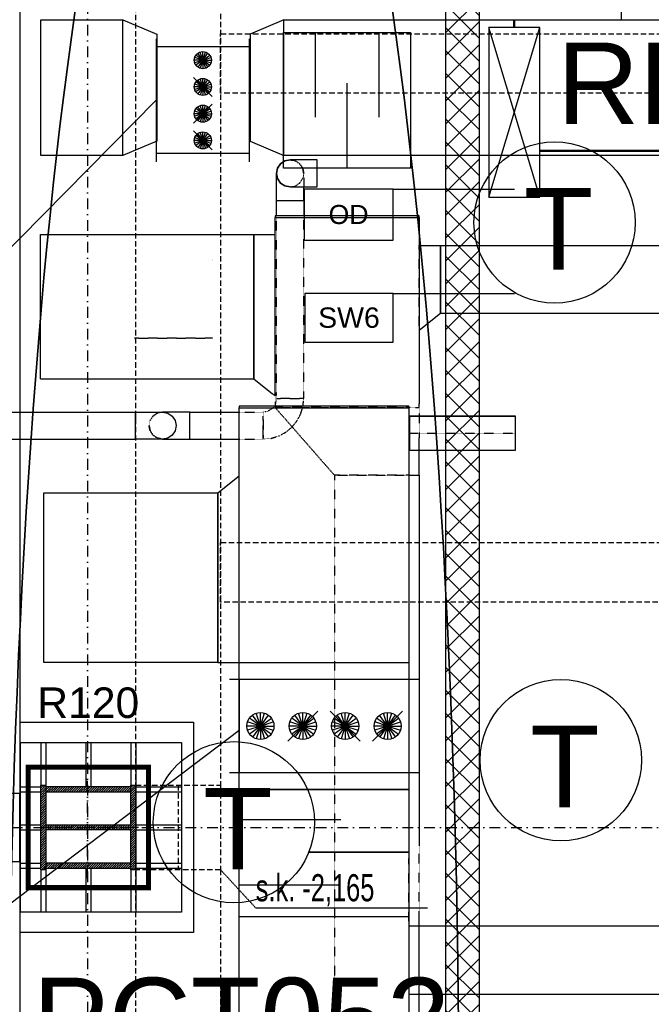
# Model space of a CAD drawing. Header units: centimetres. Extents: x -10729 to 144862, y -4437 to 43656.
# Tile 87 of 148: x 6220 to 6592, y 10896 to 11476. Entities that reach past the tile are written whole.
import ezdxf

# ---------------------------------------------------------------- set-up
doc = ezdxf.new("R2010")
doc.units = ezdxf.units.CM
doc.header["$LTSCALE"] = 0.1
for name, pattern in [('CADVENT_CENTERLINE', [9.9, 7.4, -1, 0.5, -1]), ('CADVENT_HIDDEN', [0.8, 0.25, -0.55]), ('Kondygnacja  -0_5$0$HIDDEN', [9.525, 6.35, -3.175]), ('Kondygnacja  -0_5$0$HIDDEN2', [4.7625, 3.175, -1.5875]), ('Osie rzutów$0$DASHDOT2', [12.7, 6.35, -3.175, 0, -3.175])]:
    doc.linetypes.add(name, pattern=pattern)
for name, color, linetype, lineweight in [('AU Osprzęt Siemens', 5, 'Continuous', 30), ('AU Sieć LON', 1, 'Continuous', 50), ('AU Strefa obsługiwana', 90, 'Continuous', 35)]:
    doc.layers.add(name, color=color, linetype=linetype, lineweight=lineweight)
for name, color, linetype in [('AU Szafki Klimakonwektorów', 183, 'Continuous'), ('bgde-nawiewCEN', 7, 'Continuous'), ('bgde-nawiewEXP', 1, 'Continuous'), ('bgde-nawiewHIDDEN', 1, 'Continuous'), ('bgde-wywiewEXP', 5, 'Continuous'), ('bgde-wywiewHIDDEN', 5, 'Continuous'), ('bgde_redukcja', 3, 'Continuous'), ('bgde_tlumik', 6, 'Continuous'), ('bgde_VAV', 4, 'Continuous'), ('Kondygnacja  -0_5$0$ARCH_GK', 8, 'Continuous'), ('Kondygnacja  -0_5$0$ARCH_INFO_ODPORNOŚĆ OGNIOWA', 8, 'Continuous'), ('Kondygnacja  -0_5$0$ARCH_INFO_OPISY_PRZEGRODY', 8, 'Continuous'), ('Kondygnacja  -0_5$0$ARCH_INFO_OPISY_PRZEGRODY_OKŁADZINY', 8, 'Continuous'), ('Kondygnacja  -0_5$0$ARCH_KONSTR_POWYŻEJ RZUTU', 8, 'Kondygnacja  -0_5$0$HIDDEN'), ('Kondygnacja  -0_5$0$ARCH_KONSTR_POWYŻEJ RZUTU_IST', 8, 'Kondygnacja  -0_5$0$HIDDEN2'), ('Kondygnacja  -0_5$0$ARCH_MUROWANE_IST', 8, 'Continuous'), ('Kondygnacja  -0_5$0$ARCH_OKŁADZINA', 8, 'Continuous'), ('Kondygnacja  -0_5$0$ARCH_SŁUPY', 8, 'Continuous'), ('Kondygnacja  -0_5$0$ARCH_ŻELBET_IST', 8, 'Continuous'), ('Osie rzutów$0$ARCH_INFO_OSIE_IST', 8, 'Osie rzutów$0$DASHDOT2'), ('Osie rzutów$0$ARCH_INFO_OSIE_OPISY_IST', 8, 'Continuous')]:
    doc.layers.add(name, color=color, linetype=linetype)
doc.layers.add('Kondygnacja  -0_5$0$ARCH_POMOCNICZE', color=8, linetype='Continuous', plot=False)
doc.styles.add('Arial', font='ARIAL.TTF')
doc.styles.add('Kondygnacja  -0_5$0$Arial', font='ARIAL.TTF')
doc.styles.add('Kondygnacja  -0_5$0$BIKTS', font='bikromsw.shx', dxfattribs={"width": 0.8})
pattern_1 = [(45, (-6220.6425, -6150), (-0.67351921, 0.67351921), [])]

# ---------------------------------------------------------------- blocks, each defined once
blk = doc.blocks.new('Osie rzutów')
at = {"layer": 'Osie rzutów$0$ARCH_INFO_OSIE_IST', "ltscale": 10}
for p, q in [((6260, 12510), (6260, 4623.26)), ((6260, 10970), (6260, 11030)), ((4436.04, 11000), (13655, 11000)), ((6290, 11000), (6230, 11000))]:
    blk.add_line(p, q, dxfattribs=at)
blk = doc.blocks.new('Kondygnacja  -0_5$0$słup 6.8.41')
at = {"layer": 'Kondygnacja  -0_5$0$ARCH_SŁUPY'}
h = blk.add_hatch(dxfattribs=at)
h.set_pattern_fill('ANSI31', color=256, scale=0.3, style=0)
h.set_pattern_definition(pattern_1)
h.paths.add_polyline_path([(14.82, 75), (11.82, 75), (11.82, 25), (14.82, 25)])
h = blk.add_hatch(dxfattribs=at)
h.set_pattern_fill('ANSI31', color=256, scale=0.3, style=0)
h.set_pattern_definition(pattern_1)
h.paths.add_polyline_path([(64.82, 71), (64.82, 74), (14.82, 74), (14.82, 71)])
h = blk.add_hatch(dxfattribs=at)
h.set_pattern_fill('ANSI31', color=256, scale=0.3, style=0)
h.set_pattern_definition(pattern_1)
h.paths.add_polyline_path([(67.82, 75), (64.82, 75), (64.82, 25), (67.82, 25)])
h = blk.add_hatch(dxfattribs=at)
h.set_pattern_fill('ANSI31', color=256, scale=0.3, style=0)
h.set_pattern_definition(pattern_1)
h.paths.add_polyline_path([(64.82, 48.5), (64.82, 51.5), (14.82, 51.5), (14.82, 48.5)])
h = blk.add_hatch(dxfattribs=at)
h.set_pattern_fill('ANSI31', color=256, scale=0.3, style=0)
h.set_pattern_definition(pattern_1)
h.paths.add_polyline_path([(64.82, 26), (64.82, 29), (14.82, 29), (14.82, 26)])
at = {"layer": 'Kondygnacja  -0_5$0$ARCH_POMOCNICZE'}
blk.add_lwpolyline([(94.82, 100), (94.82, 0), (-0.18, 0), (-0.18, 100)], close=True, dxfattribs=at)
for points in [[(11.82, 100), (11.82, 75)], [(14.82, 100), (14.82, 75)], [(38.32, 100), (38.32, 74)], [(41.32, 100), (41.32, 74)], [(64.82, 100), (64.82, 75)], [(67.82, 100), (67.82, 75)], [(-0.18, 74), (11.82, 74)], [(-0.18, 71), (11.82, 71)], [(67.82, 74), (94.82, 74)], [(67.82, 71), (94.82, 71)], [(-0.18, 51.5), (11.82, 51.5)], [(-0.18, 48.5), (11.82, 48.5)], [(67.82, 51.5), (94.82, 51.5)], [(67.82, 48.5), (94.82, 48.5)], [(-0.18, 29), (11.82, 29)], [(-0.18, 26), (11.82, 26)], [(11.82, 25), (11.82, 0)], [(14.82, 25), (14.82, 0)], [(38.32, 26), (38.32, 0)], [(41.32, 26), (41.32, 0)], [(64.82, 25), (64.82, 0)], [(67.82, 29), (94.82, 29)], [(67.82, 26), (94.82, 26)], [(67.82, 25), (67.82, 0)]]:
    blk.add_lwpolyline(points, dxfattribs=at)
at = {"layer": 'Kondygnacja  -0_5$0$ARCH_SŁUPY'}
for p, q in [((14.82, 51.5), (64.82, 51.5)), ((64.82, 48.5), (14.82, 48.5))]:
    blk.add_line(p, q, dxfattribs=at)
at = {"layer": 'Kondygnacja  -0_5$0$ARCH_SŁUPY', "const_width": 3}
blk.add_lwpolyline([(4.32, 85.5), (75.32, 85.5), (75.32, 14.5), (4.32, 14.5)], close=True, dxfattribs=at)
at = {"layer": 'Kondygnacja  -0_5$0$ARCH_SŁUPY'}
for points in [[(11.82, 75), (14.82, 75), (14.82, 25), (11.82, 25)], [(64.82, 75), (67.82, 75), (67.82, 25), (64.82, 25)]]:
    blk.add_lwpolyline(points, close=True, dxfattribs=at)
for points in [[(64.82, 74), (14.82, 74)], [(14.82, 71), (64.82, 71)], [(64.82, 29), (14.82, 29)], [(14.82, 26), (64.82, 26)]]:
    blk.add_lwpolyline(points, dxfattribs=at)
blk = doc.blocks.new('Kondygnacja  -0_5$0$konstrukcja istniejąca -0.5')
at = {"layer": 'Kondygnacja  -0_5$0$ARCH_KONSTR_POWYŻEJ RZUTU_IST', "ltscale": 10}
for p, q in [((6288.46, 4975), (6288.46, 12225)), ((6288.46, 10975), (6288.46, 11025)), ((6288.46, 11025), (6338.46, 11025)), ((6338.46, 10975), (6288.46, 10975))]:
    blk.add_line(p, q, dxfattribs=at)
for points in [[(6338.46, 12175), (6338.46, 11025)], [(7382, 11432.89), (6338.46, 11432.89), (6338.46, 11467.89), (7382, 11467.89)], [(7382, 11132.89), (6338.46, 11132.89), (6338.46, 11167.89), (7382, 11167.89)], [(6313.46, 11025), (6313.46, 10975)], [(6338.46, 11025), (6338.46, 10975)], [(6338.46, 10975), (6338.46, 9825)]]:
    blk.add_lwpolyline(points, dxfattribs=at)
at = {"layer": 'Kondygnacja  -0_5$0$ARCH_KONSTR_POWYŻEJ RZUTU_IST'}
blk.add_lwpolyline([(6338.47, 10975), (6359.15, 10952.53), (6460.3, 10952.53)], dxfattribs=at)
at = {"layer": 'Kondygnacja  -0_5$0$ARCH_KONSTR_POWYŻEJ RZUTU_IST', "style": 'Kondygnacja  -0_5$0$BIKTS', "width": 0.7}
blk.add_text('s.k. -2,165', height=16, dxfattribs=at).set_placement((6359.15, 10956.46))
blk = doc.blocks.new('04')
at = {"layer": 'bgde_VAV', "color": 3, "linetype": 'Continuous', "lineweight": -2}
for p, q in [((-58188.5, 70789.5), (-58188.5, 70742.2)), ((-57638.5, 70742.2), (-57638.5, 70789.5)), ((-58188.5, 70742.2), (-58188.5, 70112.2)), ((-57638.5, 70112.2), (-57638.5, 70742.2)), ((-58188.5, 70112.2), (-58188.5, 70063.9)), ((-57638.5, 70063.9), (-57638.5, 70112.2))]:
    blk.add_line(p, q, dxfattribs=at)
at = {"layer": 'bgde_VAV', "color": 3, "linetype": 'ByBlock', "lineweight": -2}
for p, q in [((-57638.5, 70742.2), (-58188.5, 70742.2)), ((-57638.5, 70112.2), (-58188.5, 70112.2))]:
    blk.add_line(p, q, dxfattribs=at)
at = {"layer": 'bgde_VAV', "color": 3}
blk.add_line((-58188.5, 70742.2), (-58188.5, 70112.2), dxfattribs=at)
at = {"layer": 'bgde_VAV', "color": 3, "linetype": 'Continuous', "lineweight": -3}
for p, q in [((-57913.5, 70663.3), (-57943.2, 70704.2)), ((-57913.5, 70663.3), (-57929.1, 70711.3)), ((-57913.5, 70663.3), (-57913.5, 70713.8)), ((-57913.5, 70663.3), (-57897.9, 70711.3)), ((-57913.5, 70663.3), (-57883.9, 70704.2)), ((-57913.5, 70663.3), (-57964, 70663.3)), ((-57913.5, 70663.3), (-57961.5, 70678.9)), ((-57913.5, 70663.3), (-57961.5, 70647.7)), ((-57913.5, 70663.3), (-57954.4, 70693)), ((-57913.5, 70663.3), (-57954.4, 70633.7)), ((-57913.5, 70663.3), (-57943.2, 70622.5)), ((-57913.5, 70663.3), (-57929.1, 70615.3)), ((-57913.5, 70663.3), (-57872.7, 70693)), ((-57913.5, 70663.3), (-57865.5, 70678.9)), ((-57913.5, 70663.3), (-57863.1, 70663.3)), ((-57913.5, 70663.3), (-57865.5, 70647.7)), ((-57913.5, 70663.3), (-57872.7, 70633.7)), ((-57913.5, 70663.3), (-57883.9, 70622.5)), ((-57913.5, 70663.3), (-57897.9, 70615.3)), ((-57913.5, 70663.3), (-57913.5, 70612.9)), ((-57857.8, 70449.8), (-57969.3, 70561.4)), ((-57913.5, 70505.6), (-57954.4, 70535.3)), ((-57913.5, 70505.6), (-57943.2, 70546.4)), ((-57913.5, 70505.6), (-57929.1, 70553.6)), ((-57913.5, 70505.6), (-57913.5, 70556.1)), ((-57913.5, 70505.6), (-57897.9, 70553.6)), ((-57913.5, 70505.6), (-57883.9, 70546.4)), ((-57913.5, 70505.6), (-57872.7, 70535.3)), ((-57913.5, 70505.6), (-57964, 70505.6)), ((-57913.5, 70505.6), (-57961.5, 70521.2)), ((-57913.5, 70505.6), (-57961.5, 70490)), ((-57913.5, 70505.6), (-57954.4, 70475.9)), ((-57913.5, 70505.6), (-57943.2, 70464.7)), ((-57913.5, 70505.6), (-57929.1, 70457.6)), ((-57913.5, 70505.6), (-57865.5, 70521.2)), ((-57913.5, 70505.6), (-57863.1, 70505.6)), ((-57913.5, 70505.6), (-57865.5, 70490)), ((-57913.5, 70505.6), (-57872.7, 70475.9)), ((-57913.5, 70505.6), (-57883.9, 70464.7)), ((-57913.5, 70505.6), (-57897.9, 70457.6)), ((-57913.5, 70505.6), (-57913.5, 70455.1)), ((-57969.3, 70292.1), (-57857.8, 70403.6)), ((-57913.5, 70347.8), (-57961.5, 70363.4)), ((-57913.5, 70347.8), (-57954.4, 70377.5)), ((-57913.5, 70347.8), (-57943.2, 70388.7)), ((-57913.5, 70347.8), (-57929.1, 70395.8)), ((-57913.5, 70347.8), (-57913.5, 70398.3)), ((-57913.5, 70347.8), (-57897.9, 70395.8)), ((-57913.5, 70347.8), (-57883.9, 70388.7)), ((-57913.5, 70347.8), (-57872.7, 70377.5)), ((-57913.5, 70347.8), (-57865.5, 70363.4)), ((-57913.5, 70347.8), (-57964, 70347.8)), ((-57913.5, 70347.8), (-57961.5, 70332.2)), ((-57913.5, 70347.8), (-57954.4, 70318.2)), ((-57913.5, 70347.8), (-57943.2, 70307)), ((-57913.5, 70347.8), (-57929.1, 70299.8)), ((-57913.5, 70347.8), (-57863.1, 70347.8)), ((-57913.5, 70347.8), (-57865.5, 70332.2)), ((-57913.5, 70347.8), (-57872.7, 70318.2)), ((-57913.5, 70347.8), (-57883.9, 70307)), ((-57913.5, 70347.8), (-57897.9, 70299.8)), ((-57913.5, 70347.8), (-57913.5, 70297.4)), ((-57857.8, 70134.3), (-57969.3, 70245.9)), ((-57913.5, 70190.1), (-57929.1, 70238.1)), ((-57913.5, 70190.1), (-57913.5, 70240.6)), ((-57913.5, 70190.1), (-57897.9, 70238.1)), ((-57913.5, 70190.1), (-57964, 70190.1)), ((-57913.5, 70190.1), (-57961.5, 70205.7)), ((-57913.5, 70190.1), (-57961.5, 70174.5)), ((-57913.5, 70190.1), (-57954.4, 70219.8)), ((-57913.5, 70190.1), (-57954.4, 70160.4)), ((-57913.5, 70190.1), (-57943.2, 70230.9)), ((-57913.5, 70190.1), (-57943.2, 70149.2)), ((-57913.5, 70190.1), (-57929.1, 70142.1)), ((-57913.5, 70190.1), (-57883.9, 70230.9)), ((-57913.5, 70190.1), (-57872.7, 70219.8)), ((-57913.5, 70190.1), (-57865.5, 70205.7)), ((-57913.5, 70190.1), (-57863.1, 70190.1)), ((-57913.5, 70190.1), (-57865.5, 70174.5)), ((-57913.5, 70190.1), (-57872.7, 70160.4)), ((-57913.5, 70190.1), (-57883.9, 70149.2)), ((-57913.5, 70190.1), (-57897.9, 70142.1)), ((-57913.5, 70190.1), (-57913.5, 70139.6))]:
    blk.add_line(p, q, dxfattribs=at)
for centre in [(-57913.5, 70663.3), (-57913.5, 70505.6), (-57913.5, 70347.8), (-57913.5, 70190.1)]:
    blk.add_ellipse(centre, major_axis=(50.5, 0), ratio=1, start_param=-1.570796, end_param=4.712389, dxfattribs=at)
blk = doc.blocks.new('08')
at = {"layer": 'bgde_VAV', "color": 3, "linetype": 'Continuous', "lineweight": -2}
for p, q in [((-57699.2, 65891), (-57755.5, 65891)), ((-56699.2, 65891), (-57699.2, 65891)), ((-56643, 65891), (-56699.2, 65891)), ((-57755.5, 65341), (-57699.2, 65341)), ((-57699.2, 65341), (-56699.2, 65341)), ((-56699.2, 65341), (-56643, 65341))]:
    blk.add_line(p, q, dxfattribs=at)
at = {"layer": 'bgde_VAV', "color": 3, "linetype": 'ByBlock', "lineweight": -2}
for p, q in [((-57699.2, 65891), (-57699.2, 65341)), ((-56699.2, 65891), (-56699.2, 65341))]:
    blk.add_line(p, q, dxfattribs=at)
at = {"layer": 'bgde_VAV', "color": 3, "linetype": 'Continuous', "lineweight": -3}
for p, q in [((-57574.2, 65615.7), (-57639, 65662.7)), ((-57574.2, 65615.7), (-57621.3, 65680.4)), ((-57574.2, 65615.7), (-57599, 65691.8)), ((-57574.2, 65615.7), (-57574.2, 65695.7)), ((-57574.2, 65615.7), (-57549.5, 65691.8)), ((-57574.2, 65615.7), (-57527.2, 65680.4)), ((-57574.2, 65615.7), (-57509.5, 65662.7)), ((-57235.9, 65704.1), (-57412.6, 65527.3)), ((-57324.2, 65615.7), (-57389, 65662.7)), ((-57324.2, 65615.7), (-57371.3, 65680.4)), ((-57324.2, 65615.7), (-57349, 65691.8)), ((-57324.2, 65615.7), (-57324.2, 65695.7)), ((-57324.2, 65615.7), (-57299.5, 65691.8)), ((-57324.2, 65615.7), (-57277.2, 65680.4)), ((-57324.2, 65615.7), (-57259.5, 65662.7)), ((-56985.9, 65527.3), (-57162.6, 65704.1)), ((-57074.2, 65615.7), (-57139, 65662.7)), ((-57074.2, 65615.7), (-57121.3, 65680.4)), ((-57074.2, 65615.7), (-57099, 65691.8)), ((-57074.2, 65615.7), (-57074.2, 65695.7)), ((-57074.2, 65615.7), (-57049.5, 65691.8)), ((-57074.2, 65615.7), (-57027.2, 65680.4)), ((-57074.2, 65615.7), (-57009.5, 65662.7)), ((-56735.9, 65704.1), (-56912.6, 65527.3)), ((-56824.2, 65615.7), (-56889, 65662.7)), ((-56824.2, 65615.7), (-56871.3, 65680.4)), ((-56824.2, 65615.7), (-56849, 65691.8)), ((-56824.2, 65615.7), (-56824.2, 65695.7)), ((-56824.2, 65615.7), (-56799.5, 65691.8)), ((-56824.2, 65615.7), (-56777.2, 65680.4)), ((-56824.2, 65615.7), (-56759.5, 65662.7)), ((-57574.2, 65615.7), (-57654.2, 65615.7)), ((-57574.2, 65615.7), (-57650.3, 65640.4)), ((-57574.2, 65615.7), (-57650.3, 65591)), ((-57574.2, 65615.7), (-57639, 65568.7)), ((-57574.2, 65615.7), (-57621.3, 65551)), ((-57574.2, 65615.7), (-57599, 65539.6)), ((-57574.2, 65615.7), (-57498.2, 65640.4)), ((-57574.2, 65615.7), (-57498.2, 65591)), ((-57574.2, 65615.7), (-57509.5, 65568.7)), ((-57574.2, 65615.7), (-57527.2, 65551)), ((-57574.2, 65615.7), (-57549.5, 65539.6)), ((-57574.2, 65615.7), (-57574.2, 65535.7)), ((-57574.2, 65615.7), (-57494.2, 65615.7)), ((-57324.2, 65615.7), (-57404.2, 65615.7)), ((-57324.2, 65615.7), (-57400.3, 65640.4)), ((-57324.2, 65615.7), (-57400.3, 65591)), ((-57324.2, 65615.7), (-57389, 65568.7)), ((-57324.2, 65615.7), (-57371.3, 65551)), ((-57324.2, 65615.7), (-57349, 65539.6)), ((-57324.2, 65615.7), (-57248.2, 65640.4)), ((-57324.2, 65615.7), (-57248.2, 65591)), ((-57324.2, 65615.7), (-57259.5, 65568.7)), ((-57324.2, 65615.7), (-57277.2, 65551)), ((-57324.2, 65615.7), (-57299.5, 65539.6)), ((-57324.2, 65615.7), (-57324.2, 65535.7)), ((-57324.2, 65615.7), (-57244.2, 65615.7)), ((-57074.2, 65615.7), (-57154.2, 65615.7)), ((-57074.2, 65615.7), (-57150.3, 65640.4)), ((-57074.2, 65615.7), (-57150.3, 65591)), ((-57074.2, 65615.7), (-57139, 65568.7)), ((-57074.2, 65615.7), (-57121.3, 65551)), ((-57074.2, 65615.7), (-57099, 65539.6)), ((-57074.2, 65615.7), (-56998.2, 65640.4)), ((-57074.2, 65615.7), (-56998.2, 65591)), ((-57074.2, 65615.7), (-57009.5, 65568.7)), ((-57074.2, 65615.7), (-57027.2, 65551)), ((-57074.2, 65615.7), (-57049.5, 65539.6)), ((-57074.2, 65615.7), (-57074.2, 65535.7)), ((-57074.2, 65615.7), (-56994.2, 65615.7)), ((-56824.2, 65615.7), (-56904.2, 65615.7)), ((-56824.2, 65615.7), (-56900.3, 65640.4)), ((-56824.2, 65615.7), (-56900.3, 65591)), ((-56824.2, 65615.7), (-56889, 65568.7)), ((-56824.2, 65615.7), (-56871.3, 65551)), ((-56824.2, 65615.7), (-56849, 65539.6)), ((-56824.2, 65615.7), (-56748.2, 65640.4)), ((-56824.2, 65615.7), (-56748.2, 65591)), ((-56824.2, 65615.7), (-56759.5, 65568.7)), ((-56824.2, 65615.7), (-56777.2, 65551)), ((-56824.2, 65615.7), (-56799.5, 65539.6)), ((-56824.2, 65615.7), (-56824.2, 65535.7)), ((-56824.2, 65615.7), (-56744.2, 65615.7))]:
    blk.add_line(p, q, dxfattribs=at)
for centre in [(-57574.2, 65615.7), (-57324.2, 65615.7), (-57074.2, 65615.7), (-56824.2, 65615.7)]:
    blk.add_ellipse(centre, major_axis=(80, 0), ratio=1, start_param=-1.570796, end_param=4.712389, dxfattribs=at)
blk = doc.blocks.new('t4')
at = {"layer": 'bgde_tlumik'}
for p, q in [((-57251, 70742.2), (-57251, 70242.2)), ((-56876, 70742.2), (-56876, 70242.2)), ((-57063.5, 69942.2), (-57063.5, 70442.2))]:
    blk.add_line(p, q, dxfattribs=at)
blk.add_lwpolyline([(-57438.5, 70742.2), (-56688.5, 70742.2), (-56688.5, 69942.2), (-57438.5, 69942.2)], close=True, dxfattribs=at)
blk = doc.blocks.new('t2')
at = {"layer": 'bgde_tlumik'}
for p, q in [((-54534.4, 76042.4), (-54534.4, 76632.4)), ((-54726.5, 75632.4), (-54726.5, 76232.4)), ((-54342.2, 75632.4), (-54342.2, 76222.4))]:
    blk.add_line(p, q, dxfattribs=at)
blk.add_lwpolyline([(-54903.3, 76632.4), (-54153.3, 76632.4), (-54153.3, 75632.4), (-54903.3, 75632.4)], close=True, dxfattribs=at)
blk = doc.blocks.new('t8')
at = {"layer": 'bgde_tlumik'}
for p, q in [((-57699.2, 65064.2), (-57099.2, 65064.2)), ((-56699.2, 64872), (-57289.2, 64872)), ((-57699.2, 64679.9), (-57109.2, 64679.9))]:
    blk.add_line(p, q, dxfattribs=at)
blk.add_lwpolyline([(-56699.2, 64491), (-57699.2, 64491), (-57699.2, 65241), (-56699.2, 65241)], close=True, dxfattribs=at)
at = {"layer": 'bgde_redukcja', "rotation": 270}
blk.add_blockref('t2', (-133331.7, 10337.7), dxfattribs=at)

msp = doc.modelspace()

# ---------------------------------------------------------------- hatches: boundary and pattern name
at = {"layer": 'Kondygnacja  -0_5$0$ARCH_GK', "linetype": 'Continuous', "lineweight": -3}
h = msp.add_hatch(dxfattribs=at)
h.set_pattern_fill('ANSI37', color=256, scale=3, angle=-360, style=0)
h.paths.add_polyline_path([(6491, 11590), (6471, 11590), (6471, 10116), (6491, 10116)], flags=0)

# ---------------------------------------------------------------- linework, layer by layer
at = {"layer": 'AU Osprzęt Siemens'}
for centre in [(6535.312, 11356.638), (6538.977, 11039.67), (6346.286, 11003.059)]:
    msp.add_circle(centre, 47.533, dxfattribs=at)
at = {"layer": 'AU Sieć LON', "color": 1}
for p, q in [((6511.417, 11476.236), (6511.417, 11471.51)), ((6526.574, 11398.855), (6922.292, 11398.855))]:
    msp.add_line(p, q, dxfattribs=at)
at = {"layer": 'AU Strefa obsługiwana'}
msp.add_ellipse((6346.174, 10827.47), major_axis=(0, -921.063), ratio=0.1441419, start_param=-1.5707963, end_param=4.712389, dxfattribs=at)
at = {"layer": 'AU Szafki Klimakonwektorów'}
for p, q in [((6526.574, 11471.51), (6496.574, 11471.51)), ((6496.574, 11471.51), (6496.574, 11371.51)), ((6526.574, 11371.51), (6496.574, 11471.51)), ((6496.574, 11371.51), (6526.574, 11471.51)), ((6526.574, 11471.51), (6496.574, 11471.51)), ((6496.574, 11471.51), (6496.574, 11371.51)), ((6526.574, 11371.51), (6496.574, 11471.51)), ((6496.574, 11371.51), (6526.574, 11471.51)), ((6526.574, 11371.51), (6526.574, 11471.51)), ((6526.574, 11371.51), (6526.574, 11471.51)), ((6496.574, 11371.51), (6526.574, 11371.51)), ((6496.574, 11371.51), (6526.574, 11371.51))]:
    msp.add_line(p, q, dxfattribs=at)
at = {"layer": 'bgde-nawiewCEN', "linetype": 'CADVENT_CENTERLINE', "ltscale": 0.06}
for p, q in [((6449.38, 11232.356), (6449.78, 11232.356)), ((6449.78, 11232.356), (6512.312, 11232.356))]:
    msp.add_line(p, q, dxfattribs=at)
at = {"layer": 'bgde-nawiewEXP', "linetype": 'Continuous'}
for points in [[(6349.38, 11247.304), (6449.38, 11247.304), (6449.38, 11248.304), (6349.38, 11248.304)], [(6349.38, 9447.592), (6449.38, 9447.592), (6449.38, 9448.592), (6349.38, 9448.592), (6349.38, 11247.304), (6449.38, 11247.304), (6449.38, 9448.592), (6349.38, 9448.592)], [(6234.281, 11097.304), (6234.281, 11197.304), (6336.88, 11197.304), (6336.88, 11097.304)]]:
    msp.add_lwpolyline(points, close=True, dxfattribs=at)
for points in [[(6449.38, 11242.356), (6449.78, 11242.356), (6449.78, 11228.529)], [(6449.78, 11241.595), (6449.78, 11222.356), (6512.312, 11222.356), (6512.312, 11242.356), (6449.78, 11242.356)], [(6449.78, 11241.595), (6449.78, 11242.356)], [(6449.78, 11242.356), (6449.78, 11241.595)], [(6449.78, 11242.356), (6512.312, 11242.356)], [(6449.78, 11228.529), (6449.78, 11232.356)], [(6449.38, 11222.356), (6449.78, 11222.356), (6449.78, 11228.529)], [(6449.78, 11228.529), (6449.78, 11225.285)], [(6336.88, 11097.304), (6336.88, 11197.304), (6349.38, 11207.304)], [(6336.88, 11097.304), (6349.38, 11097.304)], [(6449.38, 10901.75), (6671.912, 10901.75), (6671.912, 10941.75), (6449.38, 10941.75)]]:
    msp.add_lwpolyline(points, dxfattribs=at)
at = {"layer": 'bgde-nawiewHIDDEN', "linetype": 'CADVENT_HIDDEN'}
for points in [[(6287.425, 11334.552), (6287.425, 11334.552)], [(6287.625, 11334.352), (6287.625, 11334.352)], [(6287.625, 11334.352), (6287.625, 11334.352)], [(6333.625, 11334.355), (6333.625, 11334.355)], [(6333.825, 11334.555), (6333.825, 11334.555)], [(6287.428, 11288.152), (6287.428, 11288.152)], [(6287.628, 11288.352), (6333.628, 11288.355)], [(6287.628, 11288.352), (6287.628, 11288.352)], [(6333.628, 11288.355), (6333.628, 11288.355)], [(6333.828, 11288.155), (6333.828, 11288.155)]]:
    msp.add_lwpolyline(points, close=True, dxfattribs=at)
for points in [[(6449.38, 11241.595), (6449.38, 11242.356)], [(6449.38, 11241.595), (6449.38, 11222.356)], [(6349.38, 11097.304), (6349.38, 11207.304)], [(6449.38, 10941.75), (6449.38, 10981.75)]]:
    msp.add_lwpolyline(points, dxfattribs=at)
at = {"layer": 'bgde-wywiewEXP', "linetype": 'Continuous'}
for points in [[(6574.675, 11476.098), (6724.675, 11476.098), (6724.675, 11491.104)], [(6574.675, 11476.098), (6574.675, 11491.104)], [(6280.776, 11396.098), (6232.528, 11396.098), (6232.528, 11476.098), (6280.776, 11476.098)], [(6375.776, 11476.098), (6726.346, 11476.098), (6726.346, 11396.098), (6375.776, 11396.098)], [(6371.43, 11369.542), (6371.43, 11385.542), (6372.039, 11382.481), (6373.774, 11379.885), (6376.369, 11378.151), (6379.43, 11377.542), (6395.43, 11377.542), (6395.43, 11393.542), (6379.43, 11393.542), (6376.369, 11392.933), (6373.774, 11391.199), (6372.039, 11388.604), (6371.43, 11385.542), (6372.039, 11388.604), (6373.774, 11391.199), (6376.369, 11392.933), (6379.43, 11393.542), (6376.369, 11392.933), (6373.774, 11391.199), (6372.039, 11388.604), (6371.43, 11385.542), (6372.039, 11382.481), (6373.774, 11379.885), (6376.369, 11378.151), (6379.43, 11377.542), (6376.369, 11378.151), (6373.774, 11379.885), (6372.039, 11382.481), (6371.43, 11385.542)], [(6371.43, 11360.518), (6371.43, 11369.542), (6387.43, 11369.542), (6387.43, 11377.542)], [(6371.43, 11369.542), (6387.43, 11369.542), (6387.43, 11360.518)], [(6370.523, 11255.697), (6370.523, 11359.518), (6455.523, 11359.518), (6455.523, 11249.749)], [(6232.179, 11264.518), (6232.179, 11349.518), (6358.023, 11349.518), (6358.023, 11264.518), (6369.05, 11255.697)], [(6232.179, 11264.518), (6358.023, 11264.518), (6358.023, 11349.518), (6370.523, 11349.518)], [(6455.523, 11293.097), (6468.023, 11303.097), (6468.023, 11343.097), (6622.62, 11343.097)], [(6455.523, 11343.097), (6468.023, 11343.097), (6468.023, 11303.097), (6622.62, 11303.097)], [(6200.919, 11228.886), (6200.919, 11244.886), (6288.272, 11244.886), (6288.272, 11244.277), (6288.272, 11244.277), (6288.272, 11244.886), (6304.272, 11244.886), (6307.333, 11244.277), (6309.929, 11242.543), (6311.663, 11239.947), (6312.272, 11236.886), (6311.663, 11233.824), (6309.929, 11231.229), (6307.333, 11229.495), (6304.272, 11228.886), (6288.272, 11228.886), (6288.272, 11244.277)], [(6288.272, 11244.277), (6288.272, 11244.886)], [(6304.272, 11244.886), (6307.333, 11244.277), (6309.929, 11242.543), (6311.663, 11239.947), (6312.272, 11236.886), (6311.663, 11233.824), (6309.929, 11231.229), (6307.333, 11229.495), (6304.272, 11228.886)], [(6320.272, 11228.886), (6320.272, 11244.886), (6349.705, 11244.886)], [(6200.919, 11228.886), (6288.272, 11228.886), (6288.272, 11242.543)], [(6288.272, 11242.543), (6288.272, 11239.947)], [(6320.272, 11228.886), (6349.705, 11228.886)], [(6449.705, 11207.618), (6455.523, 11207.618), (6455.523, 11229.749)], [(6449.705, 11207.618), (6455.523, 11207.618), (6455.523, 10989.143)], [(6455.523, 10875.202), (6455.523, 10949.143)]]:
    msp.add_lwpolyline(points, dxfattribs=at)
for points in [[(6280.776, 11476.098), (6300.776, 11467.598), (6300.776, 11404.598), (6280.776, 11396.098)], [(6375.776, 11476.098), (6355.776, 11467.598), (6355.776, 11404.598), (6375.776, 11396.098)], [(6370.523, 11359.518), (6455.523, 11359.518), (6455.523, 11360.518), (6370.523, 11360.518)], [(6288.272, 11244.277), (6288.272, 11242.543)], [(6304.272, 11244.886), (6307.333, 11244.277), (6309.929, 11242.543), (6311.663, 11239.947), (6312.272, 11236.886), (6311.663, 11233.824), (6309.929, 11231.229), (6307.333, 11229.495), (6304.272, 11228.886), (6320.272, 11228.886), (6320.272, 11244.886), (6304.579, 11244.886)]]:
    msp.add_lwpolyline(points, close=True, dxfattribs=at)
at = {"layer": 'bgde-wywiewHIDDEN', "linetype": 'CADVENT_HIDDEN'}
for points in [[(6379.43, 11377.542), (6382.492, 11378.151), (6385.087, 11379.885), (6386.821, 11382.481), (6387.43, 11385.542), (6386.821, 11388.604), (6385.087, 11391.199), (6382.492, 11392.933), (6379.43, 11393.542), (6382.492, 11392.933), (6385.087, 11391.199), (6386.821, 11388.604), (6387.43, 11385.542), (6387.43, 11377.542)], [(6379.43, 11377.542), (6382.492, 11378.151), (6385.087, 11379.885), (6386.821, 11382.481), (6387.43, 11385.542)], [(6371.43, 11254.697), (6371.43, 11360.518)], [(6371.43, 11254.697), (6371.43, 11252.886), (6387.43, 11252.886), (6387.43, 11360.518)], [(6369.05, 11255.697), (6370.523, 11254.518), (6370.523, 11349.518)], [(6455.523, 11293.097), (6455.523, 11343.097)], [(6370.523, 11254.697), (6370.523, 11255.697)], [(6370.523, 11254.697), (6370.523, 11247.618), (6405.523, 11207.618), (6405.523, 10649.679), (6430.439, 10649.679), (6430.439, 10649.679), (6449.705, 10649.679)], [(6363.43, 11228.886), (6368.113, 11229.347), (6372.615, 11230.713), (6376.764, 11232.93), (6380.401, 11235.915), (6383.386, 11239.552), (6385.604, 11243.701), (6386.969, 11248.203), (6387.43, 11252.886), (6371.43, 11252.886), (6371.277, 11251.325), (6370.821, 11249.824), (6370.082, 11248.441), (6369.087, 11247.229), (6367.875, 11246.234), (6366.492, 11245.495), (6364.991, 11245.039), (6363.43, 11244.886), (6363.43, 11236.886)], [(6450.105, 11247.618), (6455.523, 11247.618), (6455.523, 11249.749)], [(6349.705, 11244.886), (6363.43, 11244.886), (6363.43, 11239.947)], [(6450.105, 11247.618), (6455.523, 11247.618), (6455.523, 11229.749)], [(6363.43, 11239.947), (6363.43, 11242.543)], [(6363.43, 11236.886), (6363.43, 11239.947)], [(6363.43, 11239.947), (6363.43, 11236.886)], [(6363.43, 11236.886), (6363.43, 11233.824)], [(6363.43, 11228.886), (6363.43, 11236.886)], [(6363.43, 11233.824), (6363.43, 11236.886)], [(6363.43, 11231.229), (6363.43, 11233.824)], [(6349.705, 11228.886), (6363.43, 11228.886), (6363.43, 11229.495)], [(6363.43, 11231.229), (6363.43, 11229.495)], [(6363.43, 11229.495), (6363.43, 11231.229)], [(6363.43, 11229.495), (6363.43, 11228.886)], [(6455.523, 10949.143), (6455.523, 10989.143)]]:
    msp.add_lwpolyline(points, dxfattribs=at)
for points in [[(6296.272, 11236.886), (6296.881, 11239.947), (6298.615, 11242.543), (6301.211, 11244.277), (6304.272, 11244.886), (6301.211, 11244.277), (6298.615, 11242.543), (6296.881, 11239.947)], [(6370.523, 11247.618), (6450.105, 11247.618), (6450.105, 11247.618), (6449.705, 11247.618)], [(6296.272, 11236.886), (6296.881, 11233.824), (6298.615, 11231.229), (6301.211, 11229.495), (6304.272, 11228.886), (6301.211, 11229.495), (6298.615, 11231.229), (6296.881, 11233.824)], [(6405.523, 11207.618), (6449.705, 11207.618)]]:
    msp.add_lwpolyline(points, close=True, dxfattribs=at)
at = {"layer": 'bgde_redukcja'}
for points in [[(6349.38, 11097.304), (6449.38, 11097.304), (6449.38, 11087.304), (6349.38, 11087.304)], [(6349.38, 11032.304), (6449.38, 11032.304), (6449.38, 11022.304), (6349.38, 11022.304)]]:
    msp.add_lwpolyline(points, close=True, dxfattribs=at)
at = {"layer": 'bgde_VAV'}
for p, q in [((6149.009, 11275.189, -345.858), (6300.45, 11428.705)), ((6082.829, 10855.752, 5.32), (6349.38, 11057.304))]:
    msp.add_line(p, q, dxfattribs=at)
at = {"layer": 'Kondygnacja  -0_5$0$ARCH_GK', "linetype": 'Continuous', "lineweight": -3}
for p, q in [((6471, 11590), (6471, 10116)), ((6491, 10116), (6491, 11590))]:
    msp.add_line(p, q, dxfattribs=at)
at = {"layer": 'Kondygnacja  -0_5$0$ARCH_INFO_OPISY_PRZEGRODY'}
msp.add_lwpolyline([(6388.096, 11286.05), (6440.096, 11286.05), (6440.096, 11314.85), (6388.096, 11314.85), (6388.096, 11286.05)], close=True, dxfattribs=at)
msp.add_lwpolyline([(6440.096, 11314.85), (6511.661, 11314.85)], dxfattribs=at)
at = {"layer": 'Kondygnacja  -0_5$0$ARCH_INFO_OPISY_PRZEGRODY_OKŁADZINY'}
msp.add_lwpolyline([(6387.596, 11346.251), (6440.096, 11346.251), (6440.096, 11376.251), (6387.596, 11376.251), (6387.596, 11346.251)], close=True, dxfattribs=at)
msp.add_lwpolyline([(6440.096, 11376.251), (6511.661, 11376.251)], dxfattribs=at)
at = {"layer": 'Kondygnacja  -0_5$0$ARCH_MUROWANE_IST', "ltscale": 4}
for p, q in [((6220, 11580), (6220, 11020)), ((6220, 10980), (6220, 10420))]:
    msp.add_line(p, q, dxfattribs=at)
at = {"layer": 'Kondygnacja  -0_5$0$ARCH_OKŁADZINA'}
msp.add_lwpolyline([(6220, 11062), (6322.461, 11062), (6322.461, 10938), (6220, 10938)], dxfattribs=at)
at = {"layer": 'Kondygnacja  -0_5$0$ARCH_ŻELBET_IST', "ltscale": 4}
msp.add_lwpolyline([(6180, 10980), (6220, 10980), (6220, 11020), (6180, 11020)], close=True, dxfattribs=at)
msp.add_lwpolyline([(6180, 10980), (6220, 10980), (6220, 11020), (6180, 11020)], close=True, dxfattribs=at)
msp.add_lwpolyline([(6180, 10980), (6220, 10980), (6220, 11020), (6180, 11020)], close=True, dxfattribs=at)

# ---------------------------------------------------------------- block references
at = {"layer": 'bgde_redukcja', "xscale": 0.1000000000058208, "yscale": 0.09999999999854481, "zscale": 0.1}
for name, p in [('04', (12119.304, 4385.984)), ('08', (12119.304, 4498.207))]:
    msp.add_blockref(name, p, dxfattribs=at)
at = {"layer": 'bgde_tlumik', "xscale": 0.1000000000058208, "yscale": 0.09999999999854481, "zscale": 0.1}
for name, p in [('t4', (12119.304, 4394.484)), ('t8', (12119.304, 4498.207))]:
    msp.add_blockref(name, p, dxfattribs=at)
at = {"layer": 'Kondygnacja  -0_5$0$ARCH_KONSTR_POWYŻEJ RZUTU'}
msp.add_blockref('Kondygnacja  -0_5$0$konstrukcja istniejąca -0.5', (0, 0), dxfattribs=at)
at = {"layer": 'Kondygnacja  -0_5$0$ARCH_SŁUPY'}
msp.add_blockref('Kondygnacja  -0_5$0$słup 6.8.41', (6220.643, 10950), dxfattribs=at)
at = {"layer": 'Osie rzutów$0$ARCH_INFO_OSIE_OPISY_IST'}
msp.add_blockref('Osie rzutów', (0, 0), dxfattribs=at)

# ---------------------------------------------------------------- texts
at = {"layer": 'AU Osprzęt Siemens', "char_height": 48, "width": 1074.22285, "attachment_point": 1, "style": 'Arial'}
for s, insert in [('T', (6517.162, 11376.894)), ('T', (6520.826, 11059.925)), ('T', (6328.135, 11023.314)), ('PCT052', (6227.736, 10911.398))]:
    msp.add_mtext(s, dxfattribs=dict(at, insert=insert))
at = {"layer": 'AU Szafki Klimakonwektorów', "insert": (6536.714, 11462.701), "char_height": 48, "width": 1074.22285, "attachment_point": 1, "style": 'Arial'}
msp.add_mtext('RFCU055', dxfattribs=at)
at = {"layer": 'Kondygnacja  -0_5$0$ARCH_INFO_ODPORNOŚĆ OGNIOWA', "insert": (6260.421, 11088.41), "char_height": 18, "width": 53.33252, "attachment_point": 5, "style": 'Kondygnacja  -0_5$0$Arial'}
msp.add_mtext('\\PR120', dxfattribs=at)
at = {"layer": 'Kondygnacja  -0_5$0$ARCH_INFO_OPISY_PRZEGRODY', "insert": (6414.096, 11300.45), "char_height": 12, "width": 52, "attachment_point": 5, "style": 'Kondygnacja  -0_5$0$Arial'}
msp.add_mtext('SW6', dxfattribs=at)
at = {"layer": 'Kondygnacja  -0_5$0$ARCH_INFO_OPISY_PRZEGRODY_OKŁADZINY', "insert": (6413.846, 11361.251), "char_height": 11.25, "width": 52.5, "attachment_point": 5, "style": 'Kondygnacja  -0_5$0$Arial'}
msp.add_mtext('OD', dxfattribs=at)

doc.saveas('drawing.dxf')
